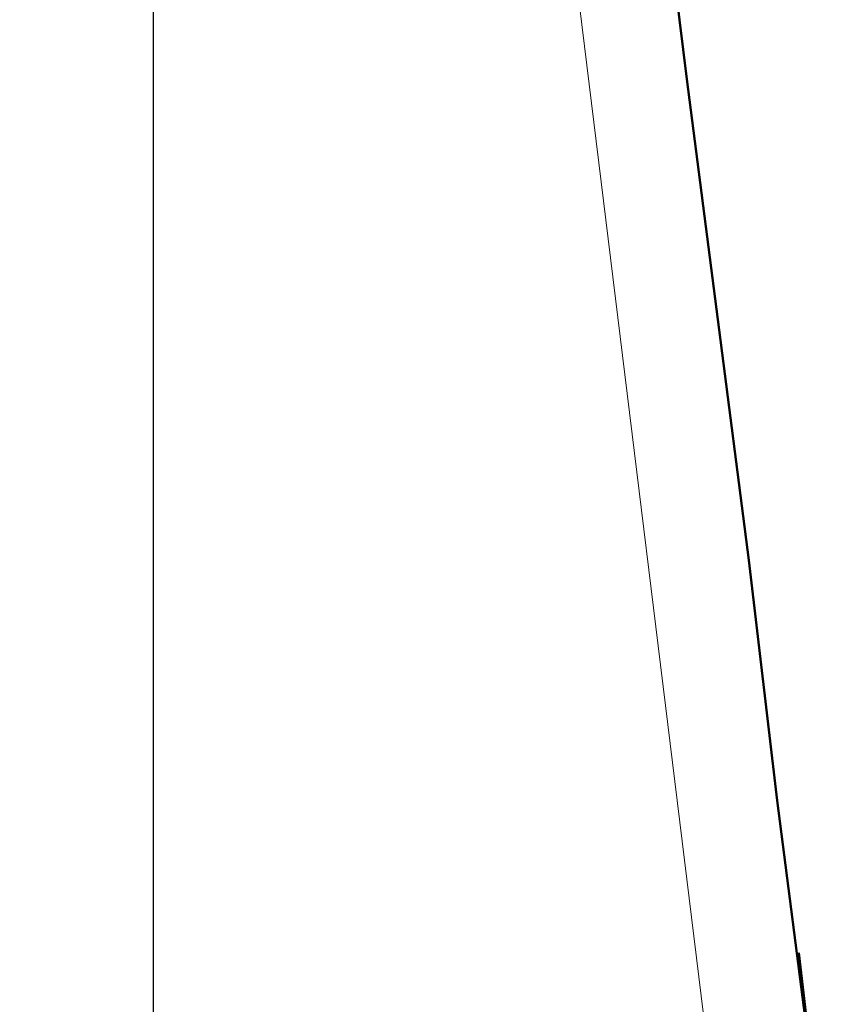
# Model space of a CAD drawing. Header units: centimetres. Extents: x -94 to 21, y -30 to 196.
# Tile 76 of 143: x 4.184 to 4.902, y -6.559 to -5.684. Entities that reach past the tile are written whole.
import ezdxf

# ---------------------------------------------------------------- set-up
doc = ezdxf.new("R2010")
doc.units = ezdxf.units.CM
doc.header["$MEASUREMENT"] = 0
doc.layers.add('Ebene 1', color=7, linetype='Continuous')

msp = doc.modelspace()

# ---------------------------------------------------------------- linework, layer by layer
at = {"layer": 'Ebene 1', "color": 252, "lineweight": 25}
msp.add_open_spline([(4.30266, -4.00289), (4.30266, -4.00289), (4.30266, -10.94767), (4.30266, -10.94767)], degree=3, dxfattribs=at)
at = {"layer": 'Ebene 1', "color": 252, "lineweight": 13}
for points in [[(4.60534, -5.05064), (4.60534, -5.05064), (4.87627, -7.25832), (4.87627, -7.25832)], [(3.55547, -6.18729), (3.55547, -6.18729), (4.87627, -7.25832), (4.87627, -7.25832)]]:
    msp.add_open_spline(points, degree=3, dxfattribs=at)
at = {"layer": 'Ebene 1', "lineweight": 50}
for points in [[(4.7641, -5.63061), (4.7641, -5.63061), (4.77045, -5.68352), (4.77045, -5.68352), (4.77045, -5.68352), (4.7768, -5.73644), (4.7768, -5.73644)], [(4.7768, -5.73644), (4.7768, -5.73644), (4.80431, -5.95022), (4.80431, -5.95022), (4.80431, -5.95022), (4.83183, -6.16401), (4.83183, -6.16401)]]:
    msp.add_open_spline(points, degree=3, knots=[0, 0, 0, 0, 0.5, 0.5, 0.5, 1, 1, 1, 1], dxfattribs=at)
for points in [[(4.83183, -6.16401), (4.83183, -6.16401), (4.85723, -6.37779), (4.85723, -6.37779)], [(4.85723, -6.37779), (4.85723, -6.37779), (4.88475, -6.59157), (4.88475, -6.59157)], [(4.90167, -6.72915), (4.90167, -6.72915), (4.87627, -6.51325), (4.87627, -6.51325)]]:
    msp.add_open_spline(points, degree=3, dxfattribs=at)

doc.saveas('drawing.dxf')
